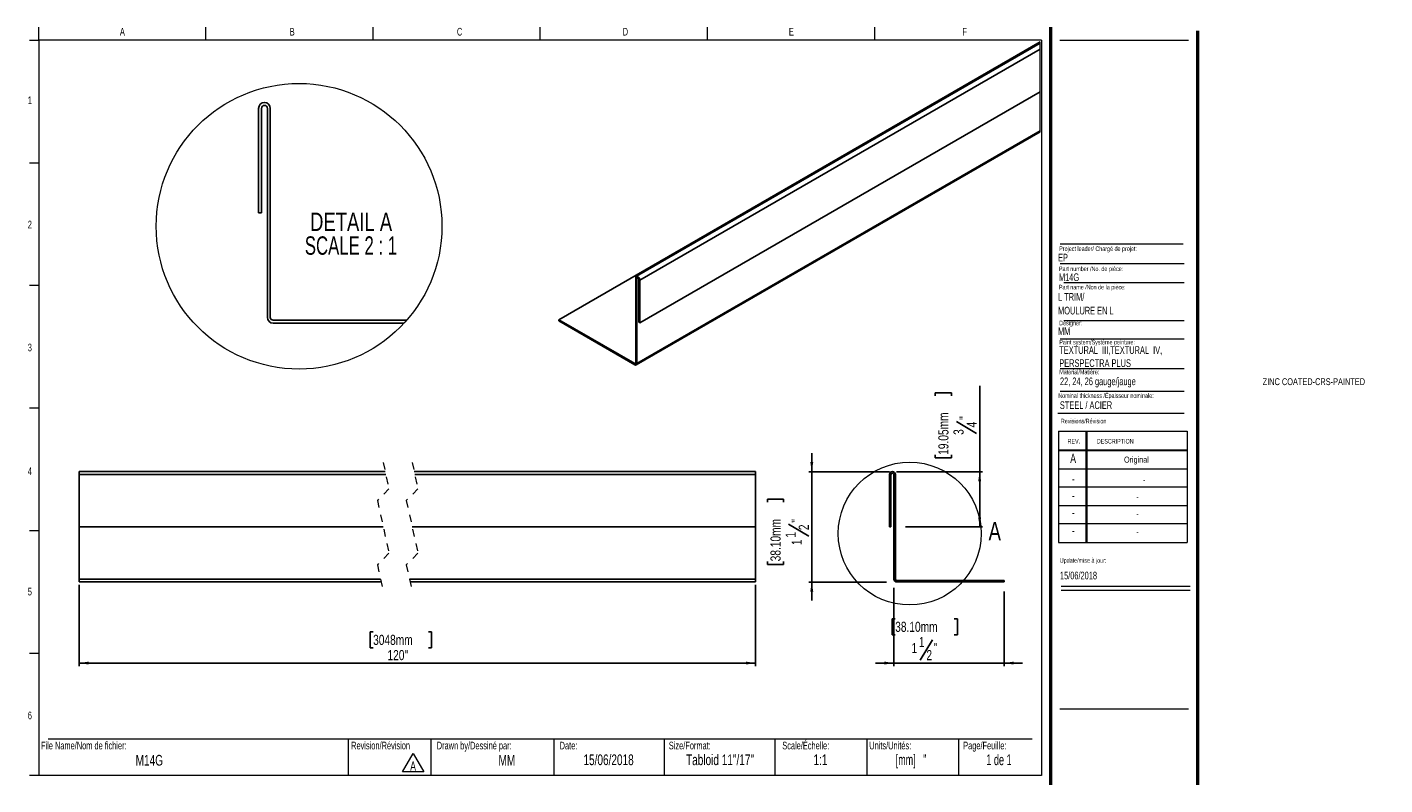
# Model space of a CAD drawing. Header units: inches. Extents: x 0.5 to 18.9, y 0.4 to 10.7.
import ezdxf

# ---------------------------------------------------------------- set-up
doc = ezdxf.new("R2010")
doc.units = ezdxf.units.IN
doc.header["$MEASUREMENT"] = 0
doc.linetypes.add('HIDDEN', pattern=[0.075, 0.05, -0.025])
doc.layers.add('FORMAT', color=7, linetype='Continuous')
doc.styles.add('SLDTEXTSTYLE0', font='TXT', dxfattribs={"width": 0.7})
doc.styles.add('SLDTEXTSTYLE1', font='TXT', dxfattribs={"width": 0.633333})
doc.styles.add('SLDTEXTSTYLE2', font='TXT', dxfattribs={"width": 0.625})
doc.styles.add('SLDTEXTSTYLE3', font='TXT', dxfattribs={"width": 0.75})
doc.styles.add('SLDTEXTSTYLE4', font='TXT', dxfattribs={"width": 0.681818})
doc.dimstyles.new('SLDDIMSTYLE0', dxfattribs={"dimtxt": 0.137795, "dimasz": 0.13, "dimexe": 0, "dimexo": 0.0625, "dimgap": 0.034449, "dimtad": 1, "dimdec": 6, "dimrnd": 1e-09, "dimzin": 12, "dimdsep": 46, "dimlunit": 5, "dimtxsty": 'SLDTEXTSTYLE3', "dimsah": 1, "dimcen": 0.09, "dimadec": 0, "dimazin": 3, "dimtfac": 1, "dimtdec": 1, "dimtmove": 0, "dimatfit": 0, "dimfxl": 1, "dimfrac": 2, "dimtolj": 1, "dimtzin": 12, "dimarcsym": 0})
doc.dimstyles.new('SLDDIMSTYLE1', dxfattribs={"dimtxt": 0.137795, "dimasz": 0.13, "dimexe": 0, "dimexo": 0.0625, "dimgap": 0.034449, "dimtad": 1, "dimdec": 6, "dimrnd": 1e-09, "dimzin": 12, "dimdsep": 46, "dimlunit": 5, "dimtxsty": 'SLDTEXTSTYLE3', "dimsah": 1, "dimcen": 0.09, "dimadec": 0, "dimazin": 3, "dimtfac": 1, "dimtdec": 1, "dimtofl": 0, "dimtmove": 0, "dimatfit": 3, "dimfxl": 1, "dimfrac": 2, "dimtolj": 1, "dimtzin": 12, "dimarcsym": 0})
doc.dimstyles.new('SLDDIMSTYLE2', dxfattribs={"dimtxt": 0.137795, "dimasz": 0.13, "dimexe": 0, "dimexo": 0.0625, "dimgap": 0.034449, "dimtad": 1, "dimdec": 1, "dimrnd": 1e-09, "dimzin": 12, "dimdsep": 46, "dimlunit": 5, "dimtxsty": 'SLDTEXTSTYLE3', "dimsah": 1, "dimcen": 0.09, "dimadec": 0, "dimazin": 3, "dimtfac": 1, "dimtdec": 1, "dimtofl": 0, "dimtmove": 0, "dimatfit": 3, "dimfxl": 1, "dimfrac": 2, "dimtolj": 1, "dimtzin": 12, "dimarcsym": 0})

# ---------------------------------------------------------------- blocks, each defined once
blk = doc.blocks.new('SW_NOTE_0')
at = {"color": 0, "linetype": 'Continuous', "lineweight": 0}
for p, q in [((-0.097, 0.017), (0.049, 0.27)), ((0.049, 0.27), (0.195, 0.017)), ((0.195, 0.017), (-0.097, 0.017))]:
    blk.add_line(p, q, dxfattribs=at)
at = {"color": 0, "linetype": 'Continuous', "lineweight": 0, "insert": (0.049, 0.161), "char_height": 0.125, "attachment_point": 2, "style": 'SLDTEXTSTYLE0'}
blk.add_mtext('A', dxfattribs=at)
blk = doc.blocks.new('SW_NOTE_1')
at = {"layer": 'FORMAT', "color": 0, "char_height": 0.10417, "attachment_point": 1, "style": 'SLDTEXTSTYLE0'}
for s, insert in [('TEXTURAL  III,TEXTURAL  IV,', (0, 0.134)), ('PERSPECTRA PLUS', (0, -0.044))]:
    blk.add_mtext(s, dxfattribs=dict(at, insert=insert))
blk = doc.blocks.new('_D')
at = {"layer": 'FORMAT'}
for p, q in [((11.13, 4.65), (11.13, 4.9)), ((12.187, 4.65), (11.091, 4.65)), ((11.13, 4.65), (11.13, 3.15)), ((10.527, 4.234), (10.527, 4.276)), ((10.527, 4.276), (10.746, 4.276)), ((10.746, 4.276), (10.746, 4.234)), ((10.815, 3.938), (11.09, 3.773)), ((10.527, 3.431), (10.527, 3.389)), ((10.527, 3.389), (10.746, 3.389)), ((10.746, 3.389), (10.746, 3.431)), ((12.145, 3.15), (11.091, 3.15)), ((11.13, 3.15), (11.13, 2.9))]:
    blk.add_line(p, q, dxfattribs=at)
for points in [[(11.13, 4.65), (11.15, 4.78), (11.11, 4.78)], [(11.13, 3.15), (11.11, 3.02), (11.15, 3.02)]]:
    blk.add_solid(points, dxfattribs=at)
at = {"layer": 'FORMAT', "attachment_point": 1, "rotation": 90, "style": 'SLDTEXTSTYLE3'}
for s, insert, char_height in [('38.10mm', (10.569, 3.431), 0.1378), ('"', (10.855, 3.957), 0.138), ('2', (10.953, 3.855), 0.138), ('1', (10.775, 3.753), 0.138), ('1', (10.857, 3.652), 0.138)]:
    blk.add_mtext(s, dxfattribs=dict(at, insert=insert, char_height=char_height))
blk = doc.blocks.new('_D_1')
at = {"layer": 'FORMAT'}
for p, q in [((12.809, 5.681), (12.809, 5.723)), ((12.809, 5.723), (13.027, 5.723)), ((13.027, 5.723), (13.027, 5.681)), ((13.412, 4.65), (13.412, 5.816)), ((13.096, 5.334), (13.371, 5.169)), ((12.809, 4.879), (12.809, 4.837)), ((12.809, 4.837), (13.027, 4.837)), ((13.027, 4.837), (13.027, 4.879)), ((12.281, 4.65), (13.451, 4.65)), ((13.412, 3.9), (13.412, 4.65)), ((12.404, 3.9), (13.451, 3.9))]:
    blk.add_line(p, q, dxfattribs=at)
for points in [[(13.412, 4.65), (13.392, 4.52), (13.432, 4.52)], [(13.412, 3.9), (13.432, 4.03), (13.392, 4.03)]]:
    blk.add_solid(points, dxfattribs=at)
at = {"layer": 'FORMAT', "attachment_point": 1, "rotation": 90, "style": 'SLDTEXTSTYLE3'}
for s, insert, char_height in [('19.05mm', (12.85, 4.879), 0.1378), ('"', (13.137, 5.354), 0.138), ('3', (13.056, 5.15), 0.138), ('4', (13.234, 5.252), 0.138)]:
    blk.add_mtext(s, dxfattribs=dict(at, insert=insert, char_height=char_height))
blk = doc.blocks.new('_D_2')
at = {"layer": 'FORMAT'}
for p, q in [((12.246, 3.069), (12.246, 2.008)), ((13.746, 3.021), (13.746, 2.008)), ((12.264, 2.651), (12.222, 2.651)), ((12.222, 2.651), (12.222, 2.432)), ((13.067, 2.651), (13.109, 2.651)), ((13.109, 2.651), (13.109, 2.432)), ((12.222, 2.432), (12.264, 2.432)), ((13.109, 2.432), (13.067, 2.432)), ((12.771, 2.364), (12.605, 2.088)), ((12.246, 2.048), (11.996, 2.048)), ((12.246, 2.048), (13.746, 2.048)), ((13.746, 2.048), (13.996, 2.048))]:
    blk.add_line(p, q, dxfattribs=at)
for points in [[(12.246, 2.048), (12.116, 2.068), (12.116, 2.028)], [(13.746, 2.048), (13.876, 2.028), (13.876, 2.068)]]:
    blk.add_solid(points, dxfattribs=at)
at = {"layer": 'FORMAT', "attachment_point": 1, "style": 'SLDTEXTSTYLE3'}
for s, insert, char_height in [('38.10mm', (12.264, 2.61), 0.1378), ('1', (12.586, 2.404), 0.138), ('1', (12.484, 2.321), 0.138), ('2', (12.688, 2.225), 0.138), ('"', (12.79, 2.323), 0.138)]:
    blk.add_mtext(s, dxfattribs=dict(at, insert=insert, char_height=char_height))
blk = doc.blocks.new('_D_3')
at = {"layer": 'FORMAT'}
for p, q in [((1.175, 3.111), (1.175, 2.008)), ((10.365, 3.111), (10.365, 2.008)), ((5.169, 2.473), (5.127, 2.473)), ((5.127, 2.473), (5.127, 2.254)), ((5.921, 2.473), (5.963, 2.473)), ((5.963, 2.473), (5.963, 2.254)), ((5.127, 2.254), (5.169, 2.254)), ((5.963, 2.254), (5.921, 2.254)), ((1.175, 2.048), (10.365, 2.048))]:
    blk.add_line(p, q, dxfattribs=at)
for points in [[(1.175, 2.048), (1.305, 2.028), (1.305, 2.068)], [(10.365, 2.048), (10.235, 2.068), (10.235, 2.028)]]:
    blk.add_solid(points, dxfattribs=at)
at = {"layer": 'FORMAT', "char_height": 0.1378, "attachment_point": 1, "style": 'SLDTEXTSTYLE3'}
for s, insert in [('3048mm', (5.169, 2.432)), ('120"', (5.364, 2.225))]:
    blk.add_mtext(s, dxfattribs=dict(at, insert=insert))
blk = doc.blocks.new('SW_NOTE_2')
at = {"layer": 'FORMAT', "color": 0, "char_height": 0.25, "attachment_point": 2}
for s, insert, style in [('DETAIL A', (0.672, 0.322), 'SLDTEXTSTYLE3'), ('SCALE 2 : 1', (0.67, -0.001), 'SLDTEXTSTYLE4')]:
    blk.add_mtext(s, dxfattribs=dict(at, insert=insert, style=style))

msp = doc.modelspace()

# ---------------------------------------------------------------- linework, layer by layer
at = {"color": 7, "linetype": 'Continuous', "lineweight": 18}
for p, q in [((0.6262516, 10.5170732), (0.6262516, 10.6939449)), ((2.8970849, 10.5170732), (2.8970849, 10.6939449)), ((5.1679183, 10.5170732), (5.1679183, 10.6939449)), ((7.4387516, 10.5170732), (7.4387516, 10.6939449)), ((9.7095849, 10.6939449), (9.7095849, 10.5170732)), ((11.9804183, 10.6939449), (11.9804183, 10.5170732)), ((0.5012516, 10.5170732), (0.6262516, 10.5170732)), ((14.2512516, 10.5170732), (0.6262516, 10.5170732)), ((0.6262516, 10.5170732), (0.6262516, 0.5170732)), ((14.2349216, 9.271651), (14.2349216, 10.4937645)), ((14.2512516, 10.5170732), (14.2512516, 0.5170732)), ((14.5012516, 10.5170732), (16.2512516, 10.5170732)), ((0.5012516, 8.8504065), (0.6262516, 8.8504065)), ((14.5052809, 7.4796461), (16.192868, 7.4796461)), ((14.5578273, 7.2228331), (16.192868, 7.2228331)), ((0.5012516, 7.1837398), (0.6262516, 7.1837398)), ((14.5578273, 6.7072972), (16.192868, 6.7072972)), ((14.5052809, 6.4574028), (16.192868, 6.4574028)), ((14.5052809, 6.0531641), (16.192868, 6.0531641)), ((14.5052809, 5.7453132), (16.192868, 5.7453132)), ((0.5012516, 5.5170732), (0.6262516, 5.5170732)), ((14.4754278, 5.446808), (16.192868, 5.446808)), ((14.4811999, 5.1987495), (16.2311999, 5.1987495)), ((14.4811999, 5.1987495), (14.4811999, 3.6887495)), ((14.8561999, 5.1987495), (14.8561999, 3.6887495)), ((14.8661999, 5.1987495), (14.8661999, 3.6887495)), ((16.2311999, 5.1987495), (16.2311999, 3.6887495)), ((14.4811999, 4.9487495), (16.2311999, 4.9487495)), ((14.4811999, 4.9387495), (16.2311999, 4.9387495)), ((14.4811999, 4.6887495), (16.2311999, 4.6887495)), ((16.2311999, 4.4387495), (14.4811999, 4.4387495)), ((14.4811999, 4.1887495), (16.2311999, 4.1887495)), ((16.2311999, 3.9387495), (14.4811999, 3.9387495)), ((0.5012516, 3.8504065), (0.6262516, 3.8504065)), ((14.4811999, 3.6887495), (16.2311999, 3.6887495)), ((14.5215385, 3.094666), (16.2715385, 3.094666)), ((14.5215385, 3.0386495), (16.2715385, 3.0386495)), ((0.5012516, 2.1837398), (0.6262516, 2.1837398)), ((0.7512516, 1.0170732), (14.1262516, 1.0170732)), ((4.8316802, 1.0170732), (4.8316802, 0.5170732)), ((5.9539324, 1.0170732), (5.9539324, 0.5170732)), ((7.6262516, 1.0170732), (7.6262516, 0.5170732)), ((9.1262516, 1.0170732), (9.1262516, 0.5170732)), ((10.6262516, 1.0170732), (10.6262516, 0.5170732)), ((11.8762516, 1.0170732), (11.8762516, 0.5170732)), ((13.1262516, 1.0170732), (13.1262516, 0.5170732)), ((0.6262516, 0.5170732), (0.5012516, 0.5170732)), ((14.2512516, 0.5170732), (0.6262516, 0.5170732))]:
    msp.add_line(p, q, dxfattribs=at)
at = {"color": 7, "linetype": 'Continuous', "lineweight": 50}
for p, q in [((14.3762516, 10.6939449), (14.3762516, 0.3920732)), ((16.3762516, 0.3920732), (16.3762516, 10.6420732))]:
    msp.add_line(p, q, dxfattribs=at)
at = {"color": 7, "linetype": 'Continuous', "lineweight": 25}
for p, q in [((7.6918522, 6.716529), (14.2349216, 10.4937645)), ((14.2349216, 10.4748294), (8.7466573, 7.3065211)), ((8.7949417, 7.2555497), (14.2349216, 10.3959847)), ((8.7949417, 6.6758054), (14.2349216, 9.8162404)), ((3.6118429, 9.5897675), (3.6118429, 8.1697675)), ((3.6518429, 9.5897675), (3.6518429, 8.1697675)), ((3.7318429, 6.7485076), (3.7318429, 9.5897675)), ((3.771843, 6.7485076), (3.771843, 9.5897675)), ((8.7443576, 6.1020145), (14.2349216, 9.271651)), ((8.7525145, 6.1200413), (14.2349216, 9.2849682)), ((3.6118429, 8.1697675), (3.6518429, 8.1697675)), ((8.7383736, 6.1282053), (8.7383736, 7.2882079)), ((8.7525145, 6.1200413), (8.7525145, 7.2800416)), ((8.7807962, 7.2637137), (8.7807962, 6.6839717)), ((8.7949417, 7.2555497), (8.7949417, 6.6758054)), ((5.6250156, 6.7097674), (3.8105831, 6.7097674)), ((5.589117, 6.6697675), (3.8105831, 6.6697675)), ((7.6918522, 6.7001987), (7.6918522, 6.716529)), ((7.6918522, 6.716529), (8.724674, 6.1202948)), ((7.6918522, 6.7001987), (8.724674, 6.1039645)), ((8.7949417, 6.6758054), (8.7807962, 6.6839717)), ((5.332642, 4.6502245), (1.1749083, 4.6502245)), ((1.1749083, 4.6502245), (1.1749083, 4.6102245)), ((10.3651497, 4.6502245), (5.7263408, 4.6502245)), ((10.3651497, 4.6502245), (10.3651497, 4.6102245)), ((1.1749083, 4.6102245), (5.3414184, 4.6102245)), ((1.1749083, 4.6102245), (1.1749083, 3.9002245)), ((5.7351219, 4.6102245), (10.3651497, 4.6102245)), ((10.3651497, 4.6102245), (10.3651497, 3.9002245)), ((12.1859054, 4.6102245), (12.1859054, 3.9002245)), ((12.2059054, 4.6102245), (12.2059054, 3.9002245)), ((12.2459054, 3.1895946), (12.2459054, 4.6102245)), ((12.2659054, 3.1895946), (12.2659054, 4.6102245)), ((1.1749083, 3.9002245), (5.3052051, 3.9002245)), ((1.1749083, 3.1895946), (1.1749083, 3.9002245)), ((5.6989038, 3.9002245), (10.3651497, 3.9002245)), ((10.3651497, 3.1895946), (10.3651497, 3.9002245)), ((12.1859054, 3.9002245), (12.2059054, 3.9002245)), ((1.1749083, 3.1895946), (5.2691278, 3.1895946)), ((1.1749083, 3.1502245), (1.1749083, 3.1895946)), ((1.1749083, 3.1502245), (5.2777682, 3.1502245)), ((5.6628313, 3.1895946), (10.3651497, 3.1895946)), ((5.6714716, 3.1502245), (10.3651497, 3.1502245)), ((10.3651497, 3.1502245), (10.3651497, 3.1895946)), ((13.7459054, 3.1702245), (12.2852755, 3.1702245)), ((13.7459054, 3.1502245), (12.2852755, 3.1502245)), ((13.7459054, 3.1502245), (13.7459054, 3.1702245))]:
    msp.add_line(p, q, dxfattribs=at)
at = {"color": 8, "linetype": 'Continuous', "lineweight": 25}
for p, q in [((8.7525145, 7.2800416), (8.76666, 7.2882079)), ((8.724674, 6.1202948), (8.7383736, 6.128203))]:
    msp.add_line(p, q, dxfattribs=at)
at = {"color": 7, "linetype": 'HIDDEN', "lineweight": 18}
for p, q in [((5.305205, 4.7752245), (5.3839451, 4.4164647)), ((5.6989058, 4.7752245), (5.7776459, 4.4164647)), ((5.3839451, 4.4164647), (5.2264648, 4.2589843)), ((5.2264648, 4.2589843), (5.3839451, 3.5414647)), ((5.7776459, 4.4164647), (5.6201656, 4.2589843)), ((5.6201656, 4.2589843), (5.7776459, 3.5414647)), ((5.3839451, 3.5414647), (5.2264648, 3.3839843)), ((5.7776459, 3.5414647), (5.6201656, 3.3839843)), ((5.2264648, 3.3839843), (5.305205, 3.0252245)), ((5.6201656, 3.3839843), (5.6989058, 3.0252245))]:
    msp.add_line(p, q, dxfattribs=at)
at = {"color": 7, "linetype": 'Continuous', "lineweight": 25, "flags": 128}
for points in [[(8.7383736, 7.2882079), (8.7405232, 7.2994624), (8.7466573, 7.3065187), (8.7558326, 7.3083022), (8.7666553, 7.3045405), (8.777478, 7.2958063), (8.7866581, 7.2834278), (8.7927875, 7.2692916), (8.7949417, 7.2555497)], [(8.7525145, 7.2800416), (8.7535892, 7.2856712), (8.756654, 7.2891982), (8.761244, 7.2900899), (8.7666553, 7.2882103), (8.7720667, 7.2838432), (8.7766567, 7.2776527), (8.7797214, 7.2705846), (8.7807962, 7.2637137)]]:
    msp.add_lwpolyline(points, dxfattribs=at)
at = {"color": 7, "linetype": 'Continuous', "lineweight": 18}
for centre, radius in [((4.1622088, 7.9864805), 1.9415974), ((12.4610883, 3.808581), 0.9707987)]:
    msp.add_circle(centre, radius, dxfattribs=at)
at = {"color": 7, "linetype": 'Continuous', "lineweight": 25}
for centre, radius, start, end in [((3.691843, 9.5897675), 0.08, 0, 180), ((3.6918429, 9.5897675), 0.04, 360, 180), ((3.8105831, 6.7485077), 0.0787402, 180.00004545, 269.99995455), ((3.8105832, 6.7485076), 0.0387402, 179.99992023, 269.99986286), ((8.73002, 6.1268543), 0.0084622, 230.81973164, 9.18658555), ((8.7355417, 6.117289), 0.0171945, 230.79853656, 9.21099913), ((12.2259054, 4.6102245), 0.04, 0, 180), ((12.2259054, 4.6102245), 0.02, 0, 180), ((12.2852755, 3.1895946), 0.0393701, 180, 270), ((12.2852755, 3.1895946), 0.0193701, 180, 270)]:
    msp.add_arc(centre, radius, start, end, dxfattribs=at)
at = {"layer": 'FORMAT', "color": 250, "lineweight": 18, "true_color": 0x454545}
msp.add_line((14.5052809, 7.7477891), (16.1756542, 7.7477891), dxfattribs=at)
at = {"layer": 'FORMAT', "lineweight": 18}
for p, q in [((12.2259054, 4.6502245), (12.241952, 4.6502245)), ((14.5012516, 1.4265536), (16.2512516, 1.4265536))]:
    msp.add_line(p, q, dxfattribs=at)

# ---------------------------------------------------------------- block references
at = {"color": 7, "linetype": 'Continuous', "lineweight": 0}
msp.add_blockref('SW_NOTE_0', (5.6629239, 0.5500403), dxfattribs=at)
at = {"layer": 'FORMAT'}
for name, p in [('SW_NOTE_2', (4.1976959, 7.8503333)), ('SW_NOTE_1', (14.4936793, 6.2219515))]:
    msp.add_blockref(name, p, dxfattribs=at)

# ---------------------------------------------------------------- texts
at = {"color": 7, "linetype": 'Continuous', "lineweight": 0}
for s, insert, char_height, attachment_point, style in [('A', (1.7614258, 10.6839024), 0.1041667, 2, 'SLDTEXTSTYLE0'), ('B', (4.0695891, 10.6839024), 0.1041667, 2, 'SLDTEXTSTYLE0'), ('C', (6.3441318, 10.6839024), 0.1041667, 2, 'SLDTEXTSTYLE0'), ('D', (8.5974733, 10.6839024), 0.1041667, 2, 'SLDTEXTSTYLE0'), ('E', (10.8526565, 10.6839024), 0.1041667, 2, 'SLDTEXTSTYLE0'), ('F', (13.2074254, 10.6839024), 0.1041667, 2, 'SLDTEXTSTYLE0'), ('1', (0.5037246, 9.7518248), 0.1041667, 2, 'SLDTEXTSTYLE0'), ('2', (0.5037246, 8.0618626), 0.1041667, 2, 'SLDTEXTSTYLE0'), ('EP', (14.4770103, 7.6126145), 0.10416667, 1, 'SLDTEXTSTYLE0'), ('Project leader/ Chargé de projet:', (14.4927736, 7.7128037), 0.0625, 1, 'SLDTEXTSTYLE0'), ('Part number /No. de pièce:', (14.4892638, 7.4395042), 0.0625, 1, 'SLDTEXTSTYLE0'), ('M14G', (14.4892638, 7.3462932), 0.10416667, 1, 'SLDTEXTSTYLE0'), ('Designer:', (14.4927736, 6.7027068), 0.0625, 1, 'SLDTEXTSTYLE0'), ('MM', (14.4770103, 6.6115619), 0.10416667, 1, 'SLDTEXTSTYLE0'), ('3', (0.5037246, 6.3910002), 0.1041667, 2, 'SLDTEXTSTYLE0'), ('Paint system/Système peinture:', (14.4936793, 6.4423393), 0.0625, 1, 'SLDTEXTSTYLE0'), ('ZINC COATED-CRS-PAINTED', (17.2579034, 5.920721), 0.09375, 1, 'SLDTEXTSTYLE0'), ('Nominal thickness /Épaisseur nominale:', (14.4802784, 5.7152135), 0.0625, 1, 'SLDTEXTSTYLE0'), ('STEEL / ACIER', (14.5019361, 5.6065758), 0.104166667, 1, 'SLDTEXTSTYLE0'), ('Revisions/Révision', (14.5156012, 5.3694188), 0.0625, 1, 'SLDTEXTSTYLE0'), ('REV.', (14.6062312, 5.0951297), 0.0625, 1, 'SLDTEXTSTYLE0'), ('DESCRIPTION', (15.0041424, 5.0951297), 0.0625, 1, 'SLDTEXTSTYLE0'), ('A', (14.6820414, 4.8942809), 0.125, 2, 'SLDTEXTSTYLE0'), ('Original', (15.5419694, 4.8554617), 0.08333333, 2, 'SLDTEXTSTYLE0'), ('4', (0.5037246, 4.7085424), 0.1041667, 2, 'SLDTEXTSTYLE0'), ('-', (14.6833579, 4.6174037), 0.125, 2, 'SLDTEXTSTYLE0'), ('-', (15.6471739, 4.5785845), 0.0833333, 2, 'SLDTEXTSTYLE0'), ('-', (14.6833579, 4.3881653), 0.125, 2, 'SLDTEXTSTYLE0'), ('-', (15.5556728, 4.3493461), 0.0833333, 2, 'SLDTEXTSTYLE0'), ('-', (14.6833579, 4.1569001), 0.125, 2, 'SLDTEXTSTYLE0'), ('-', (15.5556728, 4.118081), 0.0833333, 2, 'SLDTEXTSTYLE0'), ('-', (14.6833579, 3.9142956), 0.125, 2, 'SLDTEXTSTYLE0'), ('-', (15.5556728, 3.8754764), 0.0833333, 2, 'SLDTEXTSTYLE0'), ('Update/mise à jour:', (14.5009021, 3.4746831), 0.0625, 1, 'SLDTEXTSTYLE0'), ('15/06/2018', (14.5029298, 3.2903145), 0.10416667, 1, 'SLDTEXTSTYLE0'), ('5', (0.5037246, 3.0715769), 0.1041667, 2, 'SLDTEXTSTYLE0'), ('6', (0.5037246, 1.3878409), 0.1041667, 2, 'SLDTEXTSTYLE0'), ('File Name/Nom de fichier:', (0.6549319, 0.9786785), 0.104166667, 1, 'SLDTEXTSTYLE0'), ('Revision/Révision', (4.8700984, 0.9786785), 0.104166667, 1, 'SLDTEXTSTYLE0'), ('Drawn by/Dessiné par:', (6.0332993, 0.9786785), 0.104166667, 1, 'SLDTEXTSTYLE0'), ('Date:', (7.7035091, 0.9786785), 0.10416667, 1, 'SLDTEXTSTYLE0'), ('Size/Format:', (9.1875093, 0.9786785), 0.104166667, 1, 'SLDTEXTSTYLE0'), ('Scale/Échelle:', (10.7293877, 0.9786785), 0.104166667, 1, 'SLDTEXTSTYLE0'), ('Units/Unités:', (11.9111167, 0.9786785), 0.104166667, 1, 'SLDTEXTSTYLE0'), ('Page/Feuille:', (13.1879976, 0.9786785), 0.104166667, 1, 'SLDTEXTSTYLE0'), ('M14G', (2.1277234, 0.7993968), 0.14583333, 2, 'SLDTEXTSTYLE0'), ('MM', (6.9863934, 0.7993968), 0.14583333, 2, 'SLDTEXTSTYLE0'), ('15/06/2018', (8.3687858, 0.805962), 0.14583333, 2, 'SLDTEXTSTYLE0'), ('Tabloid 11"/17"', (9.8831067, 0.805962), 0.145833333, 2, 'SLDTEXTSTYLE0'), ('1:1', (11.2474421, 0.805962), 0.14583333, 2, 'SLDTEXTSTYLE0'), ('[mm]   "', (12.4789981, 0.805962), 0.14583333, 2, 'SLDTEXTSTYLE2'), ('1 de 1', (13.6742198, 0.805962), 0.14583333, 2, 'SLDTEXTSTYLE1')]:
    msp.add_mtext(s, dxfattribs=dict(at, insert=insert, char_height=char_height, attachment_point=attachment_point, style=style))
at = {"color": 7, "linetype": 'Continuous', "lineweight": 18, "insert": (13.533263, 3.9681005), "char_height": 0.25, "attachment_point": 1, "style": 'SLDTEXTSTYLE3'}
msp.add_mtext('A', dxfattribs=at)
at = {"layer": 'FORMAT', "attachment_point": 1, "style": 'SLDTEXTSTYLE0'}
for s, insert, char_height in [('Part name /Non de la pièce:', (14.4892638, 7.1904184), 0.0625), ('L TRIM/', (14.4770103, 7.0784856), 0.10416667), ('MOULURE EN L', (14.4770103, 6.8922265), 0.104166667), ('Material/Matière:', (14.4936793, 6.0368173), 0.0625), ('22, 24, 26 gauge/jauge', (14.503118, 5.9304258), 0.104166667)]:
    msp.add_mtext(s, dxfattribs=dict(at, insert=insert, char_height=char_height))

# ---------------------------------------------------------------- dimensions: what is measured, and where the dimension line sits
at = {"layer": 'FORMAT'}
for base, p1, p2, dimstyle, picture, middle in [((13.4117565, 4.6502245), (12.2059054, 3.9002245), (12.241952, 4.6502245), 'SLDDIMSTYLE1', '_D_1', (13.4117565, 5.2801458)), ((11.1304837, 3.1502245), (12.2259054, 4.6502245), (12.2852755, 3.1502245), 'SLDDIMSTYLE0', '_D', (11.1304837, 3.8327733))]:
    dim = msp.add_linear_dim(base=base, p1=p1, p2=p2, angle=90, dimstyle=dimstyle, dxfattribs=at)
    dim.commit()
    dim.dimension.update_dxf_attribs({"geometry": picture, "text_midpoint": middle, "dimtype": 160})
dim = msp.add_linear_dim(base=(10.3651478, 2.0478623), p1=(1.1749102, 3.1502245), p2=(10.3651478, 3.1502245), angle=0, text='120"', dimstyle='SLDDIMSTYLE2', dxfattribs=at)
dim.commit()
dim.dimension.update_dxf_attribs({"geometry": '_D_3', "text_midpoint": (5.5451414, 2.0478623), "dimtype": 160})
dim = msp.add_linear_dim(base=(13.7459054, 2.0478623), p1=(12.2459054, 3.1895946), p2=(13.7459054, 3.1502245), dimstyle='SLDDIMSTYLE0', dxfattribs=at)
dim.commit()
dim.dimension.update_dxf_attribs({"geometry": '_D_2', "text_midpoint": (12.6655374, 2.0478623), "dimtype": 160})

doc.saveas('drawing.dxf')
